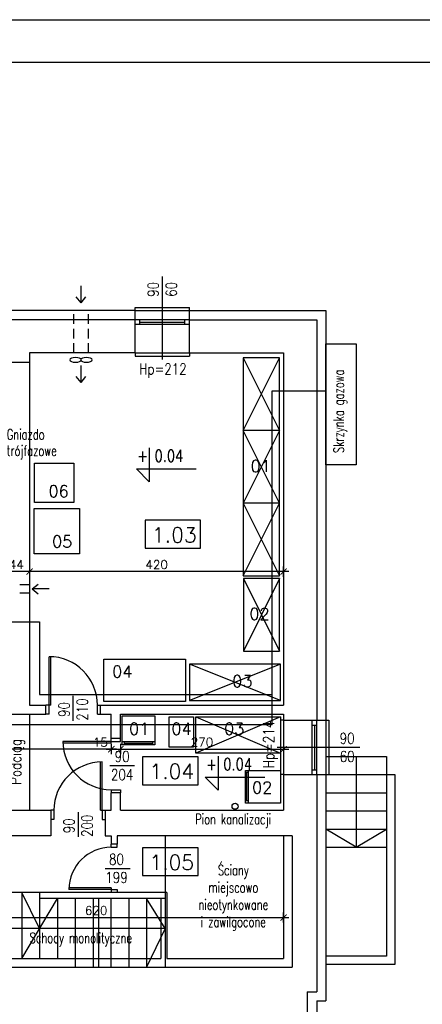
# Model space of a CAD drawing. Header units: millimetres. Extents: x 31969 to 285678, y -69766 to -1123.
# Tile 103 of 176: x 143105 to 143771, y -7339 to -5711. Entities that reach past the tile are written whole.
import ezdxf
from ezdxf.enums import TextEntityAlignment as Align
from ezdxf.lldxf.tags import DXFTag

# ---------------------------------------------------------------- set-up
doc = ezdxf.new("R2010")
doc.units = ezdxf.units.MM
doc.linetypes.add('KRE_16_8', pattern=[24, 16, -8])
for name, color, linetype in [('a-biblioteka', 251, 'Continuous'), ('a-izolacja 1', 3, 'Continuous'), ('a-koty', 1, 'Continuous'), ('a-opis 1', 3, 'Continuous'), ('a-opis 3', 15, 'Continuous'), ('a-opis stolarki 1', 3, 'Continuous'), ('a-opis technologii 1', 5, 'Continuous'), ('a-przekrój 1', 3, 'Continuous'), ('a-ramka', 7, 'Continuous'), ('a-schody', 3, 'Continuous'), ('a-stolarka istniejąca', 3, 'Continuous'), ('a-stolarka okienna', 3, 'Continuous'), ('a-szkło', 4, 'Continuous'), ('a-wentylacja', 3, 'Continuous'), ('a-wymiary', 11, 'Continuous'), ('a-ściany istniejące murowane', 6, 'Continuous')]:
    doc.layers.add(name, color=color, linetype=linetype)
doc.styles.add('MAREK', font='simplex.shx')
doc.styles.add('RS01507', font='romans.shx', dxfattribs={"width": 0.7, "height": 0.15})
doc.styles.add('WYMIAR', font='romans.shx', dxfattribs={"width": 0.8})
tags = doc.linetypes.add('DASHED', pattern=[0.75, 0.5, -0.25]).pattern_tags.tags
tags[6:7] = [DXFTag(74, 4), DXFTag(75, 0), DXFTag(340, '0'), DXFTag(46, 1.0), DXFTag(50, 0.0), DXFTag(44, 0.0), DXFTag(45, 0.0)]
tags[4:5] = [DXFTag(74, 4), DXFTag(75, 0), DXFTag(340, '0'), DXFTag(46, 1.0), DXFTag(50, 0.0), DXFTag(44, 0.0), DXFTag(45, 0.0)]
doc.dimstyles.new('MAREK', dxfattribs={"dimscale": 0.85, "dimtxt": 17, "dimasz": 12, "dimexe": 10, "dimexo": 0.625, "dimgap": 5, "dimtad": 1, "dimdec": 1, "dimdsep": 46, "dimtxsty": 'MAREK', "dimblk1": 'ARCHTICK', "dimblk2": 'ARCHTICK', "dimsah": 1, "dimcen": 2.5, "dimdle": 10, "dimadec": 0, "dimazin": 0, "dimtfac": 1, "dimtdec": 1, "dimtmove": 1, "dimatfit": 3, "dimldrblk": 'ARCHTICK', "dimfxl": 10, "dimfxlon": 1, "dimtolj": 1, "dimtzin": 0, "dimarcsym": 0})

# ---------------------------------------------------------------- blocks, each defined once
blk = doc.blocks.new('A$C1E6B356F')
at = {"layer": 'a-biblioteka'}
for p, q in [((0, 58.1), (0, 0)), ((54, 53.1), (0, 53.1)), ((3.6, 53.1), (3.6, 58.1)), ((50.4, 55.6), (3.6, 55.6)), ((50.4, 53.1), (50.4, 58.1)), ((54, 0), (54, 58.1))]:
    blk.add_line(p, q, dxfattribs=at)
at = {"layer": 'a-biblioteka', "ltscale": 40}
for p, q in [((54, 58.1), (0, 58.1)), ((0, 0), (54, 0))]:
    blk.add_line(p, q, dxfattribs=at)
blk = doc.blocks.new('_ARCHTICK')
at = {"color": 0, "linetype": 'ByBlock', "const_width": 0.15}
blk.add_lwpolyline([(-0.5, -0.5), (0.5, 0.5)], dxfattribs=at)
blk = doc.blocks.new('*D66')
at = {"layer": 'a-wymiary', "color": 0, "lineweight": -2, "ltscale": 100}
for p, q in [((143549.6, -6623.2), (143112.6, -6623.2)), ((143121.1, -6631.7), (143121.1, -6614.7)), ((143541.1, -6631.7), (143541.1, -6614.7))]:
    blk.add_line(p, q, dxfattribs=at)
at = {"layer": 'DEFPOINTS', "color": 0, "ltscale": 100}
for p in [(143121.1, -6623.2), (143121.1, -6648.5), (143541.1, -6661.1)]:
    blk.add_point(p, dxfattribs=at)
at = {"layer": 'a-wymiary', "color": 0, "lineweight": -2, "ltscale": 100, "xscale": 10.2, "yscale": 10.2, "zscale": 10.2, "rotation": 180}
blk.add_blockref('_ARCHTICK', (143121.1, -6623.2), dxfattribs=at)
at = {"layer": 'a-wymiary', "color": 0, "lineweight": -2, "ltscale": 100, "xscale": 10.2, "yscale": 10.2, "zscale": 10.2}
blk.add_blockref('_ARCHTICK', (143541.1, -6623.2), dxfattribs=at)
at = {"layer": 'a-wymiary', "color": 0, "ltscale": 100, "insert": (143331.1, -6611.7), "char_height": 14.45, "attachment_point": 5, "style": 'MAREK'}
blk.add_mtext('\\A1;420', dxfattribs=at)
blk = doc.blocks.new('*D67')
at = {"layer": 'a-wymiary', "color": 0, "lineweight": -2, "ltscale": 100}
for p, q in [((143129.6, -6623.2), (143068.6, -6623.2)), ((143077.1, -6627.5), (143077.1, -6614.7)), ((143121.1, -6631.7), (143121.1, -6614.7))]:
    blk.add_line(p, q, dxfattribs=at)
at = {"layer": 'DEFPOINTS', "color": 0, "ltscale": 100}
for p in [(143077.1, -6623.2), (143077.1, -6628), (143121.1, -6648.5)]:
    blk.add_point(p, dxfattribs=at)
at = {"layer": 'a-wymiary', "color": 0, "lineweight": -2, "ltscale": 100, "xscale": 10.2, "yscale": 10.2, "zscale": 10.2, "rotation": 180}
blk.add_blockref('_ARCHTICK', (143077.1, -6623.2), dxfattribs=at)
at = {"layer": 'a-wymiary', "color": 0, "lineweight": -2, "ltscale": 100, "xscale": 10.2, "yscale": 10.2, "zscale": 10.2}
blk.add_blockref('_ARCHTICK', (143121.1, -6623.2), dxfattribs=at)
at = {"layer": 'a-wymiary', "color": 0, "ltscale": 100, "insert": (143099.1, -6611.7), "char_height": 14.45, "attachment_point": 5, "style": 'MAREK'}
blk.add_mtext('\\A1;44', dxfattribs=at)
blk = doc.blocks.new('*D78')
at = {"layer": 'a-wymiary', "color": 0, "lineweight": -2, "ltscale": 100}
for p, q in [((142921.1, -7203.5), (142921.1, -7186.5)), ((143541.1, -7203.5), (143541.1, -7186.5)), ((142912.6, -7195), (143549.6, -7195))]:
    blk.add_line(p, q, dxfattribs=at)
at = {"layer": 'DEFPOINTS', "color": 0, "ltscale": 100}
for p in [(143541.1, -7195), (142921.1, -7262.9), (143541.1, -7262.9)]:
    blk.add_point(p, dxfattribs=at)
at = {"layer": 'a-wymiary', "color": 0, "lineweight": -2, "ltscale": 100, "xscale": 10.2, "yscale": 10.2, "zscale": 10.2, "rotation": 180}
blk.add_blockref('_ARCHTICK', (142921.1, -7195), dxfattribs=at)
at = {"layer": 'a-wymiary', "color": 0, "lineweight": -2, "ltscale": 100, "xscale": 10.2, "yscale": 10.2, "zscale": 10.2}
blk.add_blockref('_ARCHTICK', (143541.1, -7195), dxfattribs=at)
at = {"layer": 'a-wymiary', "color": 0, "ltscale": 100, "insert": (143231.1, -7183.5), "char_height": 14.45, "attachment_point": 5, "style": 'MAREK'}
blk.add_mtext('\\A1;620', dxfattribs=at)
blk = doc.blocks.new('*D79')
at = {"layer": 'a-wymiary', "color": 0, "lineweight": -2, "ltscale": 100}
for p, q in [((143264.6, -6916.7), (141992.6, -6916.7)), ((142001.1, -6908.2), (142001.1, -6925.2)), ((143256.1, -6908.2), (143256.1, -6925.2))]:
    blk.add_line(p, q, dxfattribs=at)
at = {"layer": 'DEFPOINTS', "color": 0, "ltscale": 100}
for p in [(142001.1, -6858.9), (143256.1, -6858.9), (142001.1, -6916.7)]:
    blk.add_point(p, dxfattribs=at)
at = {"layer": 'a-wymiary', "color": 0, "lineweight": -2, "ltscale": 100, "xscale": 10.2, "yscale": 10.2, "zscale": 10.2, "rotation": 180}
blk.add_blockref('_ARCHTICK', (142001.1, -6916.7), dxfattribs=at)
at = {"layer": 'a-wymiary', "color": 0, "lineweight": -2, "ltscale": 100, "xscale": 10.2, "yscale": 10.2, "zscale": 10.2}
blk.add_blockref('_ARCHTICK', (143256.1, -6916.7), dxfattribs=at)
at = {"layer": 'a-wymiary', "color": 0, "ltscale": 100, "insert": (142628.6, -6905.2), "char_height": 14.45, "attachment_point": 5, "style": 'MAREK'}
blk.add_mtext('\\A1;1255', dxfattribs=at)
blk = doc.blocks.new('*D81')
at = {"layer": 'a-wymiary', "color": 0, "lineweight": -2, "ltscale": 100}
for p, q in [((143247.6, -6916.7), (143279.6, -6916.7)), ((143256.1, -6908.2), (143256.1, -6925.2)), ((143271.1, -6908.2), (143271.1, -6925.2))]:
    blk.add_line(p, q, dxfattribs=at)
at = {"layer": 'DEFPOINTS', "color": 0, "ltscale": 100}
for p in [(143256.1, -6898.9), (143271.1, -6898.9), (143271.1, -6916.7)]:
    blk.add_point(p, dxfattribs=at)
at = {"layer": 'a-wymiary', "color": 0, "lineweight": -2, "ltscale": 100, "xscale": 10.2, "yscale": 10.2, "zscale": 10.2, "rotation": 180}
blk.add_blockref('_ARCHTICK', (143256.1, -6916.7), dxfattribs=at)
at = {"layer": 'a-wymiary', "color": 0, "lineweight": -2, "ltscale": 100, "xscale": 10.2, "yscale": 10.2, "zscale": 10.2}
blk.add_blockref('_ARCHTICK', (143271.1, -6916.7), dxfattribs=at)
at = {"layer": 'a-wymiary', "color": 0, "ltscale": 100, "insert": (143238.1, -6905.2), "char_height": 14.45, "attachment_point": 5, "style": 'MAREK'}
blk.add_mtext('\\A1;15', dxfattribs=at)
blk = doc.blocks.new('*D82')
at = {"layer": 'a-wymiary', "color": 0, "lineweight": -2, "ltscale": 100}
for p, q in [((143262.6, -6916.7), (143549.6, -6916.7)), ((143271.1, -6908.2), (143271.1, -6925.2)), ((143541.1, -6914.4), (143541.1, -6925.2))]:
    blk.add_line(p, q, dxfattribs=at)
at = {"layer": 'DEFPOINTS', "color": 0, "ltscale": 100}
for p in [(143271.1, -6898.9), (143541.1, -6913.9), (143541.1, -6916.7)]:
    blk.add_point(p, dxfattribs=at)
at = {"layer": 'a-wymiary', "color": 0, "lineweight": -2, "ltscale": 100, "xscale": 10.2, "yscale": 10.2, "zscale": 10.2, "rotation": 180}
blk.add_blockref('_ARCHTICK', (143271.1, -6916.7), dxfattribs=at)
at = {"layer": 'a-wymiary', "color": 0, "lineweight": -2, "ltscale": 100, "xscale": 10.2, "yscale": 10.2, "zscale": 10.2}
blk.add_blockref('_ARCHTICK', (143541.1, -6916.7), dxfattribs=at)
at = {"layer": 'a-wymiary', "color": 0, "ltscale": 100, "insert": (143406.1, -6905.2), "char_height": 14.45, "attachment_point": 5, "style": 'MAREK'}
blk.add_mtext('\\A1;270', dxfattribs=at)

msp = doc.modelspace()

# ---------------------------------------------------------------- linework, layer by layer
at = {"layer": 'a-biblioteka', "ltscale": 100}
for p, q in [((143474.36, -6270.07), (143474.36, -6630.07)), ((143534.36, -6270.07), (143474.36, -6270.07)), ((143474.36, -6270.07), (143534.36, -6390.07)), ((143474.36, -6390.07), (143534.36, -6270.07)), ((143534.36, -6630.07), (143534.36, -6270.07)), ((143534.36, -6390.07), (143474.36, -6390.07)), ((143534.36, -6390.07), (143474.36, -6510.07)), ((143534.36, -6510.07), (143474.36, -6390.07)), ((143534.36, -6510.07), (143474.36, -6510.07)), ((143474.36, -6510.07), (143534.36, -6630.07)), ((143474.36, -6630.07), (143534.36, -6510.07)), ((143474.36, -6630.07), (143534.36, -6630.07)), ((143474.51, -6634.71), (143474.51, -6754.71)), ((143534.51, -6634.71), (143474.51, -6634.71)), ((143474.51, -6634.71), (143534.51, -6754.71)), ((143534.51, -6634.71), (143474.51, -6754.71)), ((143534.51, -6754.71), (143534.51, -6634.71)), ((143474.51, -6754.71), (143534.51, -6754.71)), ((143535.7, -6776.12), (143385.7, -6776.12)), ((143385.7, -6776.12), (143385.7, -6836.12)), ((143535.7, -6776.12), (143385.7, -6836.12)), ((143535.7, -6836.12), (143385.7, -6776.12)), ((143535.7, -6836.12), (143535.7, -6776.12)), ((143385.7, -6836.12), (143535.7, -6836.12)), ((143396.07, -6863.36), (143536.07, -6923.36)), ((143536.07, -6863.36), (143396.07, -6923.36))]:
    msp.add_line(p, q, dxfattribs=at)
at = {"layer": 'a-biblioteka', "linetype": 'DASHED', "lineweight": 25, "ltscale": 20}
msp.add_line((143121.07, -6858.86), (143121.07, -7017.86), dxfattribs=at)
at = {"layer": 'a-biblioteka', "ltscale": 40}
for p, q in [((143273.93, -6861.68), (143327.93, -6861.68)), ((143327.93, -6909.75), (143273.93, -6909.75))]:
    msp.add_line(p, q, dxfattribs=at)
at = {"layer": 'a-biblioteka'}
for p, q in [((143273.93, -6909.75), (143273.93, -6861.68)), ((143327.93, -6861.68), (143327.93, -6909.75)), ((143327.93, -6904.75), (143273.93, -6904.75)), ((143277.56, -6904.75), (143277.56, -6909.75)), ((143324.3, -6907.25), (143277.56, -6907.25)), ((143324.3, -6904.75), (143324.3, -6909.75))]:
    msp.add_line(p, q, dxfattribs=at)
at = {"layer": 'a-biblioteka', "ltscale": 100}
for points in [[(143611.07, -6246.86), (143661.07, -6246.86), (143661.07, -6446.86), (143611.07, -6446.86)], [(143128.87, -6444.03), (143193.87, -6444.03), (143193.87, -6509.03), (143128.87, -6509.03)], [(143128.31, -6518.97), (143203.31, -6518.97), (143203.31, -6593.97), (143128.31, -6593.97)], [(143243.87, -6768.1), (143378.87, -6768.1), (143378.87, -6838.1), (143243.87, -6838.1)], [(143392.08, -6863.36), (143392.08, -6913.36), (143352.08, -6913.36), (143352.08, -6863.36)], [(143536.07, -6863.36), (143536.07, -6923.36), (143396.07, -6923.36), (143396.07, -6863.36)]]:
    msp.add_lwpolyline(points, close=True, dxfattribs=at)
at = {"layer": 'a-izolacja 1'}
for p, q in [((143295.35, -6206.86), (143057.07, -6206.86)), ((143385.35, -6206.86), (143596.07, -6206.86)), ((143596.07, -6206.86), (143596.07, -6868.86)), ((143596.07, -6958.86), (143596.07, -7317.86)), ((143580.07, -7317.86), (143580.07, -7912.86)), ((143580.07, -7317.86), (143596.07, -7317.86))]:
    msp.add_line(p, q, dxfattribs=at)
at = {"layer": 'a-koty'}
for points in [[(143318.93, -6418.73), (143318.93, -6474.6), (143297.7, -6453.37), (143396.36, -6453.37)], [(143432.66, -6928.51), (143432.66, -6984.39), (143411.43, -6963.16), (143510.09, -6963.16)]]:
    msp.add_lwpolyline(points, dxfattribs=at)
at = {"layer": 'a-opis 3'}
for points in [[(143403.8, -6538.39), (143311.88, -6538.39), (143311.88, -6584.63), (143403.8, -6584.63)], [(143399.61, -6929.31), (143307.69, -6929.31), (143307.69, -6975.55), (143399.61, -6975.55)], [(143399.61, -7079.62), (143307.69, -7079.62), (143307.69, -7125.86), (143399.61, -7125.86)]]:
    msp.add_lwpolyline(points, close=True, dxfattribs=at)
at = {"layer": 'a-opis stolarki 1'}
for p, q in [((143340.35, -6135.65), (143340.35, -6272.78)), ((143193.07, -6869.67), (143193.07, -6828.62)), ((143667.28, -6913.86), (143530.16, -6913.86)), ((143253.52, -6943.86), (143294.57, -6943.86)), ((143201.07, -7020.82), (143201.07, -7061.86)), ((143246.19, -7113.86), (143287.24, -7113.86))]:
    msp.add_line(p, q, dxfattribs=at)
at = {"layer": 'a-przekrój 1', "ltscale": 100}
msp.add_circle((143460.8, -7011.1), 5, dxfattribs=at)
at = {"layer": 'a-ramka', "ltscale": 0.5}
for points in [[(144793.33, -8680.89), (139893.33, -8680.89), (139893.33, -5710.89), (144793.33, -5710.89)], [(140143.33, -5780.89), (144723.33, -5780.89), (144723.33, -8610.89), (140143.33, -8610.89)]]:
    msp.add_lwpolyline(points, close=True, dxfattribs=at)
at = {"layer": 'a-schody'}
for p, q in [((143137.57, -7153.86), (142990.07, -7153.86)), ((143137.57, -7213.36), (143108.07, -7153.86)), ((143108.07, -7153.86), (143108.07, -7262.86)), ((143108.07, -7262.86), (143167.07, -7163.86)), ((143137.57, -7163.86), (143137.57, -7213.36)), ((143137.57, -7213.36), (142990.07, -7213.36))]:
    msp.add_line(p, q, dxfattribs=at)
at = {"layer": 'a-stolarka istniejąca', "ltscale": 40}
for p, q in [((143153.07, -6843.86), (143153.07, -6763.86)), ((143156.07, -6843.86), (143156.07, -6763.92)), ((143153.07, -6843.86), (143148.07, -6843.86)), ((143153.07, -6843.86), (143148.07, -6843.86)), ((143153.07, -6858.86), (143153.07, -6843.86)), ((143156.07, -6843.86), (143153.07, -6843.86)), ((143233.07, -6858.86), (143233.07, -6843.86)), ((143233.07, -6843.86), (143238.07, -6843.86)), ((143153.07, -6858.86), (143148.07, -6858.86)), ((143233.07, -6858.86), (143238.07, -6858.86)), ((143256.07, -6903.86), (143256.07, -6898.86)), ((143271.07, -6903.86), (143271.07, -6898.86)), ((143271.07, -6903.86), (143271.07, -6898.86)), ((143256.07, -6903.86), (143176.07, -6903.86)), ((143256.07, -6906.86), (143176.13, -6906.86)), ((143256.07, -6903.86), (143271.07, -6903.86)), ((143256.07, -6906.86), (143256.07, -6903.86)), ((143238.07, -7017.86), (143238.07, -6937.92)), ((143241.07, -7017.86), (143241.07, -6937.86)), ((143256.07, -6983.86), (143271.07, -6983.86)), ((143256.07, -6983.86), (143256.07, -6988.86)), ((143271.07, -6983.86), (143271.07, -6988.86)), ((143161.07, -7017.86), (143156.07, -7017.86)), ((143161.07, -7017.86), (143161.07, -7032.86)), ((143238.07, -7017.86), (143241.07, -7017.86)), ((143241.07, -7017.86), (143241.07, -7032.86)), ((143241.07, -7017.86), (143246.07, -7017.86)), ((143161.07, -7032.86), (143156.07, -7032.86)), ((143241.07, -7032.86), (143246.07, -7032.86)), ((143241.07, -7032.86), (143246.07, -7032.86)), ((143256.07, -7078.86), (143256.07, -7073.86)), ((143256.07, -7078.86), (143266.07, -7078.86)), ((143266.07, -7078.86), (143266.07, -7073.86)), ((143256.07, -7148.86), (143186.07, -7148.86)), ((143256.07, -7145.86), (143186.14, -7145.86)), ((143256.07, -7145.86), (143256.07, -7148.86)), ((143256.07, -7148.86), (143266.07, -7148.86)), ((143256.07, -7148.86), (143256.07, -7153.86)), ((143266.07, -7148.86), (143266.07, -7153.86)), ((143266.07, -7148.86), (143266.07, -7153.86))]:
    msp.add_line(p, q, dxfattribs=at)
for centre, radius, start, end in [((143153.07, -6843.86), 80, 0, 90), ((143256.07, -6903.86), 80, 180, 270), ((143241.07, -7017.86), 80, 90, 180), ((143256.07, -7148.86), 70, 90, 180)]:
    msp.add_arc(centre, radius, start, end, dxfattribs=at)
at = {"layer": 'a-stolarka okienna', "ltscale": 40}
for p, q in [((143295.35, -6191.86), (143295.35, -6186.86)), ((143295.35, -6186.86), (143385.35, -6186.86)), ((143385.35, -6191.86), (143385.35, -6186.86)), ((143295.35, -6261.86), (143295.35, -6266.86)), ((143385.35, -6261.86), (143385.35, -6266.86)), ((143295.35, -6266.86), (143385.35, -6266.86)), ((143541.07, -6868.86), (143536.07, -6868.86)), ((143536.07, -6868.86), (143536.07, -6958.86)), ((143611.07, -6868.86), (143616.07, -6868.86)), ((143616.07, -6868.86), (143616.07, -6958.86)), ((143541.07, -6958.86), (143536.07, -6958.86)), ((143611.07, -6958.86), (143616.07, -6958.86))]:
    msp.add_line(p, q, dxfattribs=at)
at = {"layer": 'a-stolarka okienna', "linetype": 'DASHED', "lineweight": 25, "ltscale": 20}
for p, q in [((143295.35, -6191.86), (143385.35, -6191.86)), ((143295.35, -6261.86), (143385.35, -6261.86)), ((143541.07, -6868.86), (143541.07, -6958.86)), ((143611.07, -6868.86), (143611.07, -6958.86)), ((143611.07, -6928.86), (143711.07, -6928.86)), ((143661.07, -6928.86), (143661.07, -7078.86)), ((143711.07, -6928.86), (143711.07, -6958.86)), ((143611.07, -6958.86), (143725.07, -6958.86)), ((143711.07, -6958.86), (143711.07, -7078.86)), ((143725.07, -6958.86), (143725.07, -7272.86)), ((143611.07, -6988.86), (143711.07, -6988.86)), ((143611.07, -7018.86), (143711.07, -7018.86)), ((143345.07, -7059.86), (143345.07, -7276.86)), ((143555.07, -7059.86), (143541.07, -7059.86)), ((143555.07, -7059.86), (143555.07, -7276.86)), ((143611.07, -7048.86), (143711.07, -7048.86)), ((143661.07, -7078.86), (143611.07, -7048.86)), ((143661.07, -7078.86), (143711.07, -7048.86)), ((143611.07, -7078.86), (143711.07, -7078.86)), ((143711.07, -7078.86), (143711.07, -7258.86)), ((143167.07, -7163.86), (143167.07, -7262.86)), ((143196.57, -7163.86), (143196.57, -7276.86)), ((143226.07, -7163.86), (143226.07, -7276.86)), ((143235.07, -7163.86), (143235.07, -7276.86)), ((143345.07, -7163.86), (143235.07, -7163.86)), ((143255.57, -7163.86), (143255.57, -7276.86)), ((143285.07, -7163.86), (143285.07, -7276.86)), ((143314.57, -7163.86), (143314.57, -7276.86)), ((143345.07, -7213.36), (143314.57, -7163.86)), ((143345.07, -7213.36), (143137.57, -7213.36)), ((143137.57, -7213.36), (143137.57, -7262.86)), ((143345.07, -7213.36), (143314.57, -7276.86)), ((143711.07, -7258.86), (143611.07, -7258.86)), ((143725.07, -7272.86), (143611.07, -7272.86)), ((142921.07, -7276.86), (143555.07, -7276.86))]:
    msp.add_line(p, q, dxfattribs=at)
at = {"layer": 'a-stolarka okienna'}
for p, q in [((143385.35, -6206.86), (143295.35, -6206.86)), ((143385.35, -6214.86), (143295.57, -6214.86)), ((143303.57, -6214.86), (143303.57, -6206.86)), ((143377.57, -6214.86), (143377.57, -6206.86)), ((143588.07, -6958.86), (143588.07, -6869.09)), ((143588.07, -6877.09), (143596.07, -6877.09)), ((143596.07, -6958.86), (143596.07, -6868.86)), ((143588.07, -6951.09), (143596.07, -6951.09))]:
    msp.add_line(p, q, dxfattribs=at)
at = {"layer": 'a-stolarka okienna', "linetype": 'DASHED', "lineweight": 25, "ltscale": 40}
for p, q in [((140928.07, -6276.86), (143121.07, -6276.86)), ((143522.33, -6876.32), (143522.33, -6324.24)), ((143522.33, -6324.24), (143611.07, -6324.24)), ((143071.51, -6706.15), (143137.19, -6706.15)), ((143137.19, -6706.15), (143137.19, -6826.38)), ((143137.19, -6826.38), (143522.33, -6826.38)), ((143522.33, -6876.32), (140656.09, -6876.32))]:
    msp.add_line(p, q, dxfattribs=at)
at = {"layer": 'a-szkło', "ltscale": 2}
for p, q in [((143303.57, -6210.86), (143377.57, -6210.86)), ((143592.07, -6877.09), (143592.07, -6951.09))]:
    msp.add_line(p, q, dxfattribs=at)
at = {"layer": 'a-wentylacja', "linetype": 'DASHED', "ltscale": 0.009}
for p, q in [((143206.03, -6178.74), (143206.03, -6150.62)), ((143206.03, -6178.74), (143197.89, -6168.99)), ((143206.03, -6178.74), (143214.18, -6168.99)), ((143206.03, -6310.57), (143206.03, -6282.45)), ((143206.03, -6310.57), (143197.89, -6300.82)), ((143206.03, -6310.57), (143214.18, -6300.82)), ((143125.33, -6651.92), (143135.08, -6643.77)), ((143153.45, -6651.92), (143125.33, -6651.92)), ((143125.33, -6651.92), (143135.08, -6660.07))]:
    msp.add_line(p, q, dxfattribs=at)
at = {"layer": 'a-wentylacja', "linetype": 'KRE_16_8'}
for p, q in [((143194.21, -6261.86), (143194.21, -6191.86)), ((143218.21, -6261.86), (143218.21, -6191.86)), ((143121.07, -6645.15), (143104.58, -6645.15)), ((143121.07, -6659.15), (143104.58, -6659.15))]:
    msp.add_line(p, q, dxfattribs=at)
at = {"layer": 'a-wentylacja', "extrusion": (0, 0, -1)}
for centre in [(143196.97, -6273.28), (143214.99, -6273.28)]:
    msp.add_ellipse(centre, major_axis=(-9.4, 0), ratio=0.4166685, dxfattribs=at)
at = {"layer": 'a-ściany istniejące murowane'}
for p, q in [((143295.35, -6191.86), (143057.07, -6191.86)), ((143295.35, -6261.86), (143295.35, -6191.86)), ((143385.35, -6261.86), (143385.35, -6191.86)), ((143385.35, -6191.86), (143611.07, -6191.86)), ((143611.07, -6191.86), (143611.07, -6868.86)), ((143121.07, -6261.86), (143121.07, -6843.86)), ((143295.35, -6261.86), (143121.07, -6261.86)), ((143385.35, -6261.86), (143541.07, -6261.86)), ((143541.07, -6261.86), (143541.07, -6843.86)), ((143121.07, -6843.86), (143148.07, -6843.86)), ((143148.07, -6858.86), (143148.07, -6843.86)), ((143238.07, -6858.86), (143238.07, -6843.86)), ((143238.07, -6843.86), (143541.07, -6843.86)), ((142833.07, -6858.86), (143148.07, -6858.86)), ((143238.07, -6858.86), (143256.07, -6858.86)), ((143256.07, -6898.86), (143256.07, -6858.86)), ((143271.07, -6858.86), (143541.07, -6858.86)), ((143271.07, -6898.86), (143271.07, -6858.86)), ((143541.07, -6858.86), (143541.07, -6868.86)), ((143541.07, -6868.86), (143611.07, -6868.86)), ((143271.07, -6898.86), (143256.07, -6898.86)), ((143541.07, -6958.86), (143611.07, -6958.86)), ((143541.07, -6958.86), (143541.07, -7017.86)), ((143611.07, -6958.86), (143611.07, -7332.86)), ((143256.07, -7017.86), (143256.07, -6988.86)), ((143271.07, -6988.86), (143256.07, -6988.86)), ((143271.07, -7017.86), (143271.07, -6988.86)), ((143036.07, -7017.86), (143156.07, -7017.86)), ((143156.07, -7017.86), (143156.07, -7059.86)), ((143246.07, -7017.86), (143246.07, -7059.86)), ((143246.07, -7017.86), (143256.07, -7017.86)), ((143271.07, -7017.86), (143541.07, -7017.86)), ((143156.07, -7059.86), (142921.07, -7059.86)), ((143246.07, -7059.86), (143256.07, -7059.86)), ((143256.07, -7059.86), (143256.07, -7073.86)), ((143541.07, -7059.86), (143266.07, -7059.86)), ((143266.07, -7059.86), (143266.07, -7073.86)), ((143541.07, -7059.86), (143541.07, -7262.86)), ((143266.07, -7073.86), (143256.07, -7073.86)), ((143348.07, -7153.86), (143137.57, -7153.86)), ((143137.57, -7153.86), (143137.57, -7163.86)), ((143348.07, -7153.86), (143348.07, -7262.86)), ((143338.07, -7163.86), (143137.57, -7163.86)), ((143338.07, -7163.86), (143338.07, -7262.86)), ((142921.07, -7262.86), (143338.07, -7262.86)), ((143348.07, -7262.86), (143541.07, -7262.86)), ((143596.07, -7332.86), (143596.07, -7928.86)), ((143596.07, -7332.86), (143596.07, -7928.86)), ((143596.07, -7332.86), (143611.07, -7332.86))]:
    msp.add_line(p, q, dxfattribs=at)

# ---------------------------------------------------------------- block references
at = {"layer": 'a-biblioteka', "ltscale": 100, "xscale": -1, "rotation": 90}
msp.add_blockref('A$C1E6B356F', (143536.01, -6951.78), dxfattribs=at)

# ---------------------------------------------------------------- texts
at = {"layer": 'a-biblioteka', "ltscale": 100, "style": 'RS01507', "width": 0.7}
msp.add_text('Skrzynka gazowa', height=17.1027, rotation=90, dxfattribs=at).set_placement((143632.2, -6427.33), align=Align.MIDDLE_LEFT)
at = {"layer": 'a-biblioteka', "linetype": 'DASHED', "lineweight": 25, "ltscale": 20, "insert": (143112.97, -6919.86), "char_height": 18, "width": 35.8438, "attachment_point": 9, "rotation": 90, "style": 'WYMIAR'}
msp.add_mtext('\\pxqc;Podciąg', dxfattribs=at)
at = {"layer": 'a-koty', "char_height": 19.8, "width": 462.9754, "attachment_point": 1, "style": 'WYMIAR'}
for insert in [(143299.14, -6421.87), (143412.87, -6931.66)]:
    msp.add_mtext('+ 0.04', dxfattribs=dict(at, insert=insert))
at = {"layer": 'a-opis 1', "ltscale": 40, "style": 'RS01507', "width": 0.7}
for s, height, p in [('Gniazdo', 17.103, (143083.22, -6396.35)), ('trójfazowe', 17.103, (143083.22, -6423.3)), ('Pion kanalizacji', 17.1027, (143394.82, -7032.44))]:
    msp.add_text(s, height=height, dxfattribs=at).set_placement(p, align=Align.MIDDLE_LEFT)
at = {"layer": 'a-opis 1', "ltscale": 40, "char_height": 17.1027, "attachment_point": 1, "style": 'RS01507'}
for s, insert, width in [('\\pxqc;Ściany miejscowo\\Pnieotynkowane i zawilgocone ', (143392.45, -7108.17), 130.9704), ('\\pxqc;Schody monolityczne', (143090.12, -7220.17), 231.1287)]:
    msp.add_mtext(s, dxfattribs=dict(at, insert=insert, width=width))
at = {"layer": 'a-opis 3', "style": 'MAREK'}
for s, p in [('1.03', (143323.36, -6574.93)), ('1.04', (143319.17, -6965.84)), ('1.05', (143319.17, -7116.15))]:
    msp.add_text(s, height=24.659, dxfattribs=at).set_placement(p)
at = {"layer": 'a-opis stolarki 1', "char_height": 18, "width": 35.8438, "rotation": 90, "style": 'WYMIAR'}
for s, insert, attachment_point in [('\\pxqc;\\P90\\P60', (143364.33, -6174.64), 7), ('\\pxqc;\\P90\\P210', (143217.05, -6869.09), 7), ('\\pxqc;Hp=214', (143531.39, -6891.16), 9), ('\\pxqc;\\P90\\P200', (143225.05, -7061.29), 7)]:
    msp.add_mtext(s, dxfattribs=dict(at, insert=insert, attachment_point=attachment_point))
at = {"layer": 'a-opis stolarki 1', "char_height": 18, "width": 35.8438, "style": 'WYMIAR'}
for s, insert, attachment_point in [('\\pxqc;Hp=212', (143359.45, -6303.18), 9), ('\\pxqc;\\P90\\P60', (143628.29, -6937.85), 7), ('\\pxqc;\\P90\\P204', (143256.1, -6967.85), 7), ('\\pxqc;\\P80\\P199', (143246.77, -7137.85), 7)]:
    msp.add_mtext(s, dxfattribs=dict(at, insert=insert, attachment_point=attachment_point))
at = {"layer": 'a-opis technologii 1', "style": 'WYMIAR'}
for s, p in [('01', (143486.53, -6458.53)), ('06', (143152.24, -6500.2)), ('05', (143158.17, -6583.32)), ('02', (143484.44, -6703)), ('04', (143257.56, -6798.38)), ('03', (143456.08, -6814.11)), ('01', (143285.39, -6892.9)), ('04', (143355.48, -6892.9)), ('03', (143442.72, -6892.9)), ('02', (143488.91, -6990.01))]:
    msp.add_text(s, height=19.5, dxfattribs=at).set_placement(p)

# ---------------------------------------------------------------- dimensions: what is measured, and where the dimension line sits
at = {"layer": 'a-wymiary', "ltscale": 100}
for base, p1, p2, picture, middle in [((143077.07, -6623.2), (143121.07, -6648.5), (143077.07, -6627.99), '*D67', (143099.07, -6611.73)), ((143121.07, -6623.2), (143541.07, -6661.14), (143121.07, -6648.5), '*D66', (143331.07, -6611.73)), ((142001.07, -6916.7), (143256.07, -6858.86), (142001.07, -6858.86), '*D79', (142628.57, -6905.23)), ((143541.07, -6916.7), (143271.07, -6898.86), (143541.07, -6913.86), '*D82', (143406.07, -6905.23)), ((143541.07, -7194.98), (142921.07, -7262.86), (143541.07, -7262.86), '*D78', (143231.07, -7183.5))]:
    dim = msp.add_linear_dim(base=base, p1=p1, p2=p2, dimstyle='MAREK', dxfattribs=at)
    dim.commit()
    dim.dimension.update_dxf_attribs({"geometry": picture, "text_midpoint": middle})
dim = msp.add_linear_dim(base=(143271.07, -6916.7), p1=(143256.07, -6898.86), p2=(143271.07, -6898.86), dimstyle='MAREK', dxfattribs=at)
dim.commit()
dim.dimension.update_dxf_attribs({"geometry": '*D81', "text_midpoint": (143238.09, -6916.7), "dimtype": 160})

doc.saveas('drawing.dxf')
